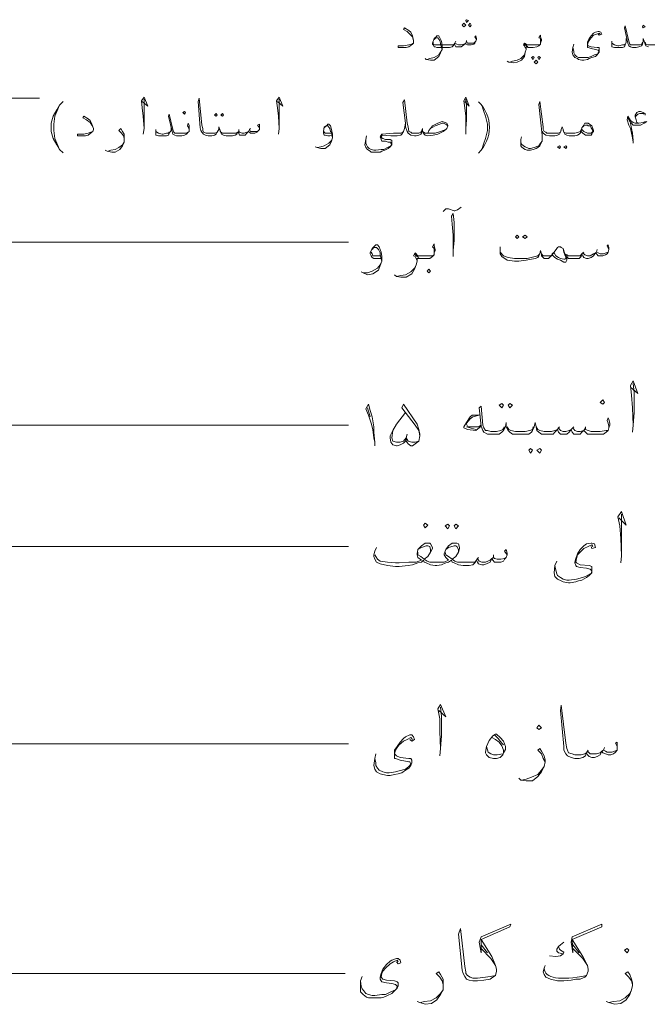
# Model space of a CAD drawing. Header units: metres. Extents: x -18 to 342, y 4 to 63.
# Tile 105 of 173: x 211 to 218, y 21 to 31. Entities that reach past the tile are written whole.
import ezdxf

# ---------------------------------------------------------------- set-up
doc = ezdxf.new("R2010")
doc.units = ezdxf.units.M
doc.header["$MEASUREMENT"] = 0
for name, color, linetype in [('PDF2_0', 7, 'Continuous'), ('PDF2_dim', 7, 'Continuous'), ('PDF2_textt', 7, 'Continuous')]:
    doc.layers.add(name, color=color, linetype=linetype)

msp = doc.modelspace()

# ---------------------------------------------------------------- linework, layer by layer
at = {"layer": 'PDF2_0', "lineweight": 20}
for points in [[(203.559, 26.511), (209.212, 30.229), (211.514, 30.229)], [(206.602, 26.3), (210.195, 28.688), (214.818, 28.688)], [(208.962, 25.885), (210.195, 26.733), (214.818, 26.733)], [(209.492, 24.951), (210.195, 25.433), (214.818, 25.433)], [(208.471, 22.1), (210.195, 23.324), (214.818, 23.324)]]:
    msp.add_lwpolyline(points, dxfattribs=at)
at = {"layer": 'PDF2_dim', "lineweight": 20}
msp.add_lwpolyline([(202.567, 20.868), (214.779, 20.868)], dxfattribs=at)
at = {"layer": 'PDF2_textt', "lineweight": 20}
for points in [[(216.079, 31.038), (216.099, 31.057), (216.079, 31.067), (216.07, 31.057)], [(216.051, 30.99), (216.07, 31.009), (216.051, 31.029), (216.031, 31.009)], [(216.118, 30.99), (216.128, 31.009), (216.118, 31.029), (216.099, 31.009)], [(217.967, 30.98), (217.986, 30.99), (217.967, 31.009), (217.958, 30.99)], [(216.792, 30.672), (216.802, 30.663), (216.792, 30.643), (216.773, 30.663)], [(216.821, 30.634), (216.84, 30.614), (216.821, 30.595), (216.802, 30.614)], [(216.85, 30.672), (216.869, 30.663), (216.85, 30.643), (216.84, 30.663)], [(213.065, 30.056), (213.075, 30.075), (213.065, 30.085), (213.046, 30.075)], [(213.402, 30.065), (213.412, 30.046), (213.402, 30.037), (213.383, 30.046)], [(213.469, 30.065), (213.479, 30.046), (213.469, 30.037), (213.45, 30.046)], [(217.303, 29.873), (217.312, 29.911), (217.332, 29.94), (217.341, 29.959), (217.36, 29.959), (217.37, 29.959), (217.38, 29.959), (217.418, 29.931), (217.428, 29.902), (217.437, 29.882), (217.437, 29.873), (217.428, 29.863), (217.418, 29.844), (217.409, 29.834), (217.38, 29.834), (217.37, 29.834), (217.351, 29.834), (217.322, 29.854)], [(217.071, 29.719), (217.081, 29.709), (217.071, 29.69), (217.052, 29.709)], [(217.139, 29.719), (217.149, 29.709), (217.139, 29.69), (217.12, 29.709)], [(216.619, 28.765), (216.638, 28.746), (216.619, 28.727), (216.6, 28.746)], [(216.705, 28.765), (216.725, 28.746), (216.705, 28.727), (216.677, 28.746)], [(215.675, 28.361), (215.694, 28.38), (215.675, 28.399), (215.656, 28.38)], [(216.455, 26.964), (216.474, 26.945), (216.455, 26.916), (216.426, 26.945)], [(216.542, 26.964), (216.571, 26.945), (216.542, 26.916), (216.522, 26.945)], [(217.534, 26.955), (217.553, 26.974), (217.534, 27.003), (217.505, 26.974)], [(216.763, 26.483), (216.783, 26.463), (216.763, 26.434), (216.744, 26.463)], [(216.86, 26.483), (216.879, 26.463), (216.86, 26.434), (216.831, 26.463)], [(215.636, 25.635), (215.665, 25.664), (215.636, 25.683), (215.617, 25.664)], [(215.877, 25.674), (215.896, 25.654), (215.877, 25.625), (215.848, 25.654)], [(215.964, 25.674), (215.993, 25.654), (215.964, 25.625), (215.945, 25.654)], [(216.85, 23.478), (216.879, 23.497), (216.85, 23.526), (216.831, 23.497)], [(216.388, 23.429), (216.397, 23.429), (216.436, 23.391), (216.474, 23.352), (216.484, 23.324), (216.494, 23.295), (216.494, 23.266), (216.474, 23.227), (216.465, 23.208), (216.436, 23.179), (216.397, 23.169), (216.368, 23.169), (216.32, 23.179), (216.311, 23.189), (216.291, 23.208), (216.282, 23.227), (216.282, 23.237), (216.291, 23.295), (216.32, 23.362), (216.359, 23.41)], [(217.794, 21.089), (217.813, 21.118), (217.794, 21.137), (217.765, 21.118)]]:
    msp.add_lwpolyline(points, close=True, dxfattribs=at)
for points in [[(215.511, 30.846), (215.502, 30.884), (215.473, 30.913), (215.444, 30.942), (215.405, 30.961), (215.415, 30.98), (215.463, 30.951), (215.482, 30.932), (215.502, 30.894), (215.511, 30.846), (215.511, 30.836), (215.511, 30.817), (215.502, 30.807), (215.463, 30.778), (215.434, 30.768), (215.376, 30.768), (215.347, 30.768), (215.347, 30.788), (215.405, 30.788), (215.463, 30.797), (215.492, 30.807), (215.511, 30.817)], [(218.025, 30.778), (217.996, 30.788), (217.986, 30.807), (217.977, 30.836), (217.967, 30.865), (217.967, 30.836), (217.958, 30.807), (217.948, 30.788), (217.919, 30.778), (217.89, 30.768), (217.861, 30.768), (217.852, 30.768), (217.832, 30.778), (217.813, 30.788), (217.803, 30.817), (217.765, 30.98), (217.775, 31), (217.813, 30.836), (217.823, 30.807), (217.832, 30.797), (217.852, 30.797), (217.861, 30.797), (217.9, 30.797), (217.929, 30.797), (217.948, 30.807), (217.958, 30.826)], [(216.185, 30.855), (216.166, 30.884), (216.176, 30.894), (216.185, 30.865), (216.185, 30.855), (216.176, 30.836), (216.166, 30.817), (216.156, 30.807), (216.128, 30.797), (216.108, 30.797), (216.089, 30.797), (216.07, 30.807), (216.07, 30.817), (216.051, 30.797), (216.022, 30.778), (216.002, 30.778), (215.983, 30.778), (215.964, 30.778), (215.954, 30.797), (215.945, 30.807), (215.935, 30.788), (215.925, 30.778), (215.896, 30.768), (215.858, 30.768), (215.762, 30.768), (215.742, 30.778), (215.733, 30.778), (215.723, 30.797), (215.713, 30.807), (215.713, 30.817), (215.733, 30.865), (215.752, 30.884), (215.762, 30.894), (215.781, 30.894), (215.791, 30.874), (215.81, 30.836), (215.819, 30.788), (215.819, 30.749), (215.8, 30.711), (215.781, 30.672), (215.733, 30.634), (215.694, 30.634), (215.646, 30.643), (215.636, 30.653)], [(215.733, 30.855), (215.742, 30.865), (215.762, 30.874), (215.771, 30.874), (215.791, 30.846), (215.8, 30.817), (215.8, 30.807), (215.819, 30.749), (215.8, 30.72), (215.781, 30.691), (215.733, 30.663), (215.685, 30.653), (215.656, 30.643)], [(216.079, 30.846), (216.079, 30.836)], [(216.869, 30.817), (216.869, 30.836), (216.869, 30.865), (216.85, 30.874), (216.869, 30.903), (216.869, 30.884), (216.879, 30.855), (216.879, 30.846), (216.869, 30.817), (216.869, 30.807), (216.85, 30.788), (216.831, 30.778), (216.792, 30.768), (216.754, 30.768), (216.734, 30.768), (216.715, 30.778), (216.715, 30.749), (216.705, 30.72), (216.696, 30.672), (216.667, 30.634), (216.619, 30.614), (216.58, 30.605), (216.532, 30.614), (216.513, 30.624)], [(217.505, 30.913), (217.495, 30.923), (217.466, 30.913), (217.437, 30.903), (217.409, 30.874), (217.389, 30.846), (217.38, 30.826), (217.37, 30.797), (217.38, 30.788), (217.409, 30.778), (217.476, 30.768), (217.495, 30.768), (217.495, 30.759), (217.495, 30.73), (217.495, 30.72), (217.476, 30.691), (217.457, 30.672), (217.418, 30.663), (217.389, 30.653), (217.37, 30.643), (217.332, 30.634), (217.312, 30.634), (217.274, 30.643), (217.264, 30.653), (217.235, 30.663), (217.216, 30.691), (217.206, 30.72), (217.216, 30.768), (217.226, 30.807)], [(217.486, 30.913), (217.495, 30.903), (217.524, 30.913), (217.514, 30.932), (217.495, 30.942), (217.486, 30.942), (217.457, 30.932), (217.437, 30.923), (217.409, 30.894), (217.389, 30.865), (217.37, 30.826), (217.37, 30.797), (217.37, 30.788), (217.37, 30.768), (217.38, 30.768), (217.409, 30.759), (217.457, 30.749), (217.486, 30.74), (217.495, 30.73), (217.486, 30.711), (217.486, 30.701), (217.447, 30.691), (217.409, 30.672), (217.38, 30.663), (217.332, 30.663), (217.303, 30.663), (217.274, 30.663), (217.254, 30.672), (217.235, 30.691), (217.226, 30.711), (217.226, 30.73), (217.216, 30.768)], [(217.784, 30.865), (217.784, 30.826), (217.775, 30.797), (217.765, 30.778), (217.746, 30.768), (217.707, 30.768), (217.688, 30.768), (217.659, 30.768), (217.63, 30.778), (217.63, 30.807), (217.63, 30.817), (217.63, 30.836)], [(215.723, 30.826), (215.723, 30.807), (215.733, 30.797), (215.762, 30.797), (215.858, 30.797), (215.906, 30.797), (215.935, 30.797), (215.945, 30.807), (215.954, 30.817), (215.974, 30.807), (215.993, 30.797), (216.022, 30.797), (216.051, 30.807), (216.07, 30.817), (216.079, 30.836), (216.089, 30.817), (216.108, 30.817), (216.137, 30.817), (216.156, 30.817), (216.176, 30.836)], [(215.964, 30.836), (215.954, 30.817)], [(216.715, 30.759), (216.705, 30.768), (216.696, 30.788), (216.686, 30.797), (216.696, 30.817), (216.725, 30.797), (216.744, 30.797), (216.754, 30.797), (216.802, 30.797), (216.85, 30.797), (216.869, 30.807)], [(216.734, 30.778), (216.705, 30.797), (216.696, 30.807)], [(217.63, 30.817), (217.659, 30.797), (217.697, 30.788), (217.707, 30.788), (217.746, 30.797), (217.765, 30.797), (217.775, 30.807)], [(217.986, 30.826), (217.996, 30.807), (218.015, 30.797), (218.044, 30.797), (218.083, 30.797), (218.131, 30.797), (218.179, 30.797), (218.198, 30.807)], [(216.542, 30.614), (216.571, 30.624), (216.619, 30.634), (216.657, 30.653), (216.696, 30.691), (216.705, 30.72)], [(212.612, 30.191), (212.67, 30.142), (212.631, 30.239), (212.603, 30.2), (212.612, 30.123), (212.622, 30.037), (212.631, 29.902), (212.622, 29.844)], [(212.631, 29.902), (212.631, 29.998), (212.631, 30.142), (212.631, 30.219)], [(213.864, 29.911), (213.845, 29.94), (213.864, 29.95), (213.864, 29.921), (213.864, 29.911), (213.864, 29.892), (213.845, 29.873), (213.835, 29.863), (213.816, 29.854), (213.797, 29.854), (213.768, 29.854), (213.758, 29.863), (213.749, 29.873), (213.729, 29.854), (213.71, 29.834), (213.691, 29.834), (213.672, 29.834), (213.652, 29.834), (213.643, 29.854), (213.633, 29.863), (213.623, 29.844), (213.604, 29.834), (213.575, 29.825), (213.546, 29.825), (213.508, 29.825), (213.479, 29.834), (213.46, 29.844), (213.45, 29.863), (213.44, 29.892), (213.431, 29.921), (213.431, 29.892), (213.412, 29.863), (213.402, 29.844), (213.383, 29.834), (213.354, 29.825), (213.325, 29.825), (213.315, 29.825), (213.286, 29.834), (213.267, 29.844), (213.248, 29.863), (213.238, 29.882), (213.229, 29.911), (213.209, 30.191), (213.219, 30.229), (213.248, 29.94), (213.258, 29.902), (213.258, 29.882), (213.267, 29.863), (213.296, 29.854), (213.315, 29.854), (213.325, 29.854), (213.363, 29.854), (213.392, 29.854), (213.412, 29.863), (213.421, 29.882)], [(214.057, 30.191), (214.115, 30.142), (214.076, 30.239), (214.047, 30.2), (214.057, 30.123), (214.067, 30.037), (214.076, 29.902), (214.067, 29.844)], [(214.076, 29.902), (214.076, 29.998), (214.076, 30.142), (214.076, 30.219)], [(216.06, 30.191), (216.108, 30.142), (216.07, 30.239), (216.051, 30.2), (216.06, 30.123), (216.07, 30.037), (216.07, 29.902), (216.07, 29.844)], [(216.07, 29.902), (216.079, 29.998), (216.079, 30.142), (216.07, 30.219)], [(211.726, 30.152), (211.697, 30.104), (211.659, 30.037), (211.639, 29.959), (211.639, 29.873), (211.659, 29.796), (211.697, 29.728), (211.726, 29.68), (211.765, 29.642)], [(211.726, 29.68), (211.697, 29.748), (211.678, 29.796), (211.668, 29.882), (211.668, 29.95), (211.678, 30.037), (211.697, 30.085), (211.726, 30.152), (211.765, 30.191)], [(215.665, 29.854), (215.675, 29.882), (215.694, 29.902), (215.713, 29.931), (215.771, 29.959), (215.819, 29.979), (215.848, 29.969), (215.868, 29.959), (215.877, 29.94), (215.877, 29.931), (215.868, 29.902), (215.858, 29.892), (215.829, 29.873), (215.771, 29.844), (215.723, 29.834), (215.665, 29.825), (215.636, 29.834), (215.627, 29.844), (215.617, 29.854), (215.608, 29.873), (215.608, 29.902), (215.598, 29.873), (215.598, 29.854), (215.588, 29.844), (215.569, 29.834), (215.54, 29.825), (215.521, 29.825), (215.482, 29.834), (215.453, 29.854), (215.444, 29.873), (215.425, 29.921), (215.425, 29.959), (215.396, 30.181), (215.415, 30.21), (215.444, 29.959), (215.453, 29.921), (215.463, 29.873), (215.482, 29.863), (215.492, 29.854), (215.521, 29.854), (215.54, 29.854), (215.569, 29.854), (215.588, 29.863), (215.598, 29.873)], [(216.243, 29.68), (216.262, 29.748), (216.282, 29.796), (216.301, 29.882), (216.301, 29.95), (216.282, 30.037), (216.262, 30.085), (216.243, 30.152)], [(217.091, 29.882), (217.081, 29.863), (217.062, 29.854), (217.033, 29.854), (216.994, 29.854), (216.966, 29.854), (216.937, 29.854), (216.927, 29.863), (216.908, 29.873), (216.898, 29.892), (216.898, 29.921), (216.86, 30.191), (216.85, 30.162), (216.888, 29.834), (216.888, 29.815), (216.888, 29.767), (216.869, 29.738), (216.86, 29.719), (216.84, 29.699), (216.821, 29.69), (216.792, 29.68), (216.763, 29.671), (216.725, 29.671), (216.705, 29.68), (216.686, 29.69), (216.667, 29.709), (216.657, 29.719), (216.657, 29.748), (216.657, 29.757), (216.657, 29.786), (216.667, 29.815)], [(212.092, 29.902), (212.073, 29.94), (212.054, 29.969), (212.015, 29.998), (211.977, 30.017), (211.986, 30.037), (212.034, 30.008), (212.054, 29.988), (212.073, 29.95), (212.092, 29.902), (212.092, 29.892), (212.082, 29.873), (212.073, 29.863), (212.034, 29.834), (212.005, 29.825), (211.948, 29.825), (211.919, 29.825), (211.919, 29.844), (211.986, 29.844), (212.034, 29.854), (212.063, 29.863), (212.082, 29.873)], [(213.113, 29.873), (213.113, 29.892), (213.103, 29.921), (213.094, 29.931), (213.103, 29.959), (213.113, 29.94), (213.113, 29.911), (213.113, 29.902), (213.113, 29.873), (213.103, 29.863), (213.084, 29.844), (213.065, 29.834), (213.036, 29.825), (212.988, 29.825), (212.978, 29.825), (212.959, 29.834), (212.94, 29.844), (212.93, 29.873), (212.892, 30.037), (212.901, 30.056), (212.94, 29.892), (212.949, 29.863), (212.959, 29.854), (212.978, 29.854), (212.988, 29.854), (213.036, 29.854), (213.084, 29.854), (213.103, 29.863)], [(217.861, 29.748), (217.861, 29.757), (217.852, 29.805), (217.832, 29.902), (217.813, 29.94), (217.794, 29.998), (217.803, 30.037), (217.832, 29.988), (217.861, 29.969), (217.88, 29.959), (217.919, 29.959)], [(217.803, 30.017), (217.823, 29.979), (217.842, 29.959), (217.861, 29.94), (217.88, 29.94), (217.909, 29.94), (217.938, 29.94), (217.977, 29.959), (218.006, 29.979)], [(217.986, 30.046), (217.986, 30.065), (217.967, 30.075), (217.938, 30.085), (217.919, 30.085), (217.9, 30.075), (217.88, 30.046), (217.88, 30.027), (217.89, 29.998), (217.9, 29.969), (217.919, 29.959), (217.967, 29.969), (217.986, 29.979)], [(217.88, 30.027), (217.909, 30.056), (217.929, 30.065), (217.948, 30.065), (217.967, 30.065), (217.977, 30.056)], [(212.42, 29.796), (212.41, 29.825), (212.391, 29.854), (212.362, 29.882), (212.381, 29.902), (212.4, 29.873), (212.42, 29.844), (212.42, 29.815), (212.42, 29.796), (212.42, 29.757), (212.4, 29.719), (212.371, 29.68), (212.323, 29.651), (212.285, 29.651), (212.237, 29.661), (212.217, 29.671)], [(212.92, 29.921), (212.92, 29.882), (212.901, 29.854), (212.892, 29.834), (212.872, 29.825), (212.834, 29.825), (212.814, 29.825), (212.786, 29.825), (212.757, 29.834), (212.757, 29.863), (212.757, 29.873), (212.757, 29.892)], [(213.768, 29.902), (213.758, 29.892)], [(214.635, 29.834), (214.616, 29.825), (214.596, 29.825), (214.567, 29.834), (214.558, 29.834), (214.548, 29.854), (214.548, 29.863), (214.548, 29.873), (214.558, 29.921), (214.587, 29.94), (214.596, 29.95), (214.606, 29.95), (214.625, 29.931), (214.635, 29.892), (214.644, 29.844), (214.644, 29.805), (214.635, 29.767), (214.616, 29.728), (214.567, 29.69), (214.519, 29.69), (214.481, 29.699), (214.461, 29.709)], [(214.558, 29.911), (214.567, 29.921), (214.587, 29.931), (214.596, 29.931), (214.616, 29.902), (214.625, 29.873), (214.635, 29.863), (214.644, 29.805), (214.635, 29.776), (214.606, 29.748), (214.558, 29.719), (214.519, 29.709), (214.481, 29.699)], [(215.425, 29.959), (215.415, 29.902), (215.405, 29.873), (215.386, 29.844), (215.376, 29.834), (215.338, 29.825), (215.319, 29.825), (215.27, 29.825), (215.184, 29.834), (215.174, 29.834), (215.174, 29.825), (215.164, 29.815), (215.174, 29.805), (215.184, 29.796), (215.213, 29.786), (215.261, 29.786), (215.28, 29.776), (215.28, 29.767), (215.28, 29.748), (215.28, 29.728), (215.261, 29.709), (215.242, 29.69), (215.203, 29.671), (215.174, 29.661), (215.155, 29.651), (215.116, 29.651), (215.097, 29.651), (215.059, 29.651), (215.049, 29.661), (215.02, 29.68), (215.001, 29.699), (214.991, 29.728), (215.001, 29.786), (215.01, 29.825)], [(215.694, 29.902), (215.742, 29.931), (215.791, 29.95), (215.819, 29.959), (215.829, 29.959), (215.858, 29.95), (215.877, 29.931)], [(217.303, 29.873), (217.293, 29.854), (217.283, 29.844), (217.264, 29.834), (217.235, 29.825), (217.216, 29.825), (217.177, 29.825), (217.149, 29.834), (217.129, 29.844), (217.12, 29.863), (217.11, 29.892), (217.1, 29.921), (217.091, 29.892), (217.081, 29.863), (217.071, 29.844), (217.052, 29.834), (217.023, 29.825), (216.994, 29.825), (216.966, 29.825), (216.927, 29.834), (216.898, 29.854), (216.888, 29.873)], [(217.322, 29.921), (217.332, 29.931), (217.351, 29.94), (217.37, 29.94), (217.38, 29.931), (217.399, 29.931), (217.409, 29.911), (217.428, 29.882), (217.428, 29.873), (217.409, 29.854), (217.399, 29.854), (217.37, 29.854), (217.332, 29.873), (217.312, 29.892)], [(217.832, 29.959), (217.842, 29.902), (217.852, 29.854), (217.861, 29.776)], [(212.757, 29.873), (212.786, 29.854), (212.824, 29.844), (212.834, 29.844), (212.872, 29.854), (212.892, 29.854), (212.901, 29.863)], [(213.44, 29.882), (213.45, 29.863), (213.469, 29.854), (213.508, 29.854), (213.546, 29.854), (213.585, 29.854), (213.614, 29.854), (213.633, 29.863), (213.643, 29.873), (213.652, 29.863), (213.681, 29.854), (213.701, 29.854), (213.729, 29.863), (213.749, 29.873), (213.758, 29.892), (213.768, 29.873), (213.787, 29.873), (213.826, 29.873), (213.845, 29.873), (213.864, 29.892)], [(213.643, 29.892), (213.643, 29.873)], [(214.635, 29.854), (214.616, 29.854), (214.587, 29.854), (214.567, 29.854), (214.558, 29.863), (214.548, 29.882)], [(215.405, 29.873), (215.396, 29.863), (215.376, 29.854), (215.347, 29.854), (215.319, 29.854), (215.299, 29.854), (215.174, 29.844), (215.164, 29.834), (215.155, 29.815), (215.164, 29.796), (215.164, 29.786), (215.174, 29.767), (215.213, 29.767), (215.242, 29.757), (215.27, 29.757), (215.27, 29.748), (215.28, 29.738), (215.27, 29.719), (215.232, 29.699), (215.193, 29.68), (215.164, 29.68), (215.107, 29.671), (215.087, 29.671), (215.059, 29.68), (215.039, 29.69), (215.02, 29.709), (215.01, 29.728), (215.001, 29.748), (215.001, 29.786)], [(215.608, 29.873), (215.636, 29.854), (215.665, 29.854), (215.685, 29.854), (215.742, 29.854), (215.8, 29.873), (215.858, 29.892)], [(217.11, 29.882), (217.12, 29.863), (217.139, 29.854), (217.177, 29.854), (217.216, 29.854), (217.235, 29.854), (217.274, 29.863), (217.293, 29.873), (217.303, 29.892)], [(212.246, 29.661), (212.275, 29.671), (212.323, 29.68), (212.362, 29.699), (212.4, 29.728), (212.42, 29.757)], [(216.888, 29.767), (216.869, 29.748), (216.85, 29.719), (216.802, 29.699), (216.763, 29.69), (216.744, 29.69), (216.705, 29.709), (216.686, 29.719), (216.667, 29.738), (216.657, 29.757), (216.657, 29.767)], [(215.829, 29.016), (215.858, 29.044), (215.887, 29.044), (215.945, 29.025), (215.954, 29.025), (215.983, 29.035), (216.022, 29.064)], [(215.935, 28.534), (215.935, 28.601), (215.945, 28.707), (215.945, 28.9), (215.935, 28.996), (215.916, 28.967), (215.925, 28.881), (215.935, 28.765), (215.935, 28.611)], [(215.164, 28.515), (215.136, 28.515), (215.107, 28.515), (215.087, 28.515), (215.068, 28.524), (215.059, 28.544), (215.049, 28.563), (215.049, 28.573), (215.068, 28.621), (215.097, 28.65), (215.107, 28.659), (215.126, 28.659), (215.145, 28.64), (215.164, 28.582), (215.174, 28.534), (215.174, 28.486), (215.155, 28.438), (215.136, 28.39), (215.078, 28.351), (215.02, 28.341), (214.972, 28.361), (214.953, 28.37)], [(215.733, 28.573), (215.733, 28.592), (215.733, 28.621), (215.713, 28.64), (215.733, 28.669), (215.733, 28.65), (215.742, 28.611), (215.742, 28.601), (215.733, 28.573), (215.733, 28.553), (215.713, 28.534), (215.685, 28.515), (215.646, 28.515), (215.588, 28.515), (215.569, 28.515), (215.55, 28.515), (215.55, 28.486), (215.54, 28.447), (215.521, 28.399), (215.492, 28.351), (215.434, 28.313), (215.376, 28.313), (215.328, 28.322), (215.309, 28.341)], [(217.601, 28.611), (217.582, 28.65), (217.592, 28.659), (217.601, 28.63), (217.601, 28.611), (217.592, 28.582), (217.582, 28.563), (217.563, 28.553), (217.534, 28.544), (217.514, 28.544), (217.486, 28.544), (217.466, 28.563), (217.457, 28.573), (217.437, 28.544), (217.409, 28.524), (217.38, 28.515), (217.36, 28.515), (217.332, 28.524), (217.322, 28.544), (217.312, 28.563), (217.303, 28.534), (217.283, 28.515), (217.245, 28.515), (217.206, 28.515), (217.197, 28.515), (217.168, 28.515), (217.149, 28.534), (217.129, 28.563), (217.11, 28.621), (217.091, 28.63), (217.081, 28.64), (217.062, 28.64), (217.052, 28.63), (217.043, 28.621), (217.014, 28.582), (216.994, 28.553), (216.985, 28.544), (216.975, 28.534), (216.956, 28.515), (216.937, 28.515), (216.927, 28.515), (216.908, 28.515), (216.898, 28.524), (216.879, 28.544), (216.879, 28.563), (216.869, 28.601), (216.86, 28.563), (216.85, 28.544), (216.84, 28.524), (216.811, 28.515), (216.715, 28.496), (216.638, 28.486), (216.59, 28.486), (216.513, 28.496), (216.455, 28.534), (216.436, 28.563), (216.436, 28.582), (216.436, 28.611), (216.436, 28.64)], [(215.068, 28.611), (215.087, 28.63), (215.107, 28.63), (215.116, 28.63), (215.136, 28.611), (215.155, 28.573), (215.155, 28.553), (215.174, 28.486), (215.155, 28.447), (215.126, 28.409), (215.068, 28.38), (215.02, 28.361), (214.972, 28.361)], [(215.155, 28.544), (215.136, 28.544), (215.107, 28.544), (215.078, 28.544), (215.068, 28.563), (215.059, 28.582)], [(215.55, 28.496), (215.54, 28.515), (215.53, 28.534), (215.511, 28.544), (215.53, 28.573), (215.559, 28.544), (215.579, 28.544), (215.588, 28.544), (215.646, 28.544), (215.713, 28.544), (215.733, 28.553)], [(215.569, 28.524), (215.54, 28.544), (215.521, 28.563)], [(216.436, 28.582), (216.474, 28.544), (216.522, 28.524), (216.59, 28.515), (216.628, 28.515), (216.725, 28.515), (216.811, 28.534), (216.84, 28.544), (216.86, 28.563)], [(217.014, 28.582), (216.994, 28.563), (216.994, 28.553), (216.975, 28.544), (216.946, 28.544), (216.937, 28.544), (216.927, 28.544), (216.898, 28.544), (216.879, 28.563)], [(217.149, 28.534), (217.149, 28.505), (217.149, 28.496), (217.139, 28.476), (217.12, 28.476), (217.081, 28.496), (217.052, 28.505), (217.023, 28.524), (216.994, 28.553)], [(217.11, 28.621), (217.12, 28.582), (217.139, 28.524), (217.139, 28.515), (217.129, 28.505), (217.12, 28.505), (217.081, 28.515), (217.062, 28.524), (217.033, 28.544), (217.014, 28.573)], [(217.129, 28.563), (217.149, 28.553), (217.168, 28.544), (217.197, 28.544), (217.206, 28.544), (217.264, 28.544), (217.293, 28.544), (217.312, 28.563), (217.322, 28.573), (217.341, 28.553), (217.37, 28.544), (217.399, 28.544), (217.437, 28.563), (217.457, 28.573), (217.466, 28.582), (217.486, 28.573), (217.505, 28.563), (217.543, 28.563), (217.572, 28.573), (217.592, 28.582)], [(217.332, 28.582), (217.322, 28.573)], [(217.476, 28.611), (217.466, 28.582)], [(215.328, 28.322), (215.376, 28.332), (215.425, 28.341), (215.482, 28.37), (215.521, 28.409), (215.54, 28.447)], [(217.832, 27.138), (217.909, 27.07), (217.861, 27.205), (217.832, 27.157), (217.842, 27.051), (217.852, 26.916), (217.861, 26.733), (217.852, 26.656)], [(217.861, 26.733), (217.871, 26.868), (217.871, 27.08), (217.861, 27.176)], [(215.097, 26.511), (215.097, 26.55), (215.087, 26.598), (215.078, 26.685), (215.059, 26.752), (215.03, 26.839), (215.001, 26.906), (215.03, 26.955), (215.049, 26.887), (215.068, 26.82), (215.087, 26.714), (215.087, 26.656), (215.097, 26.55)], [(215.444, 26.637), (215.434, 26.598), (215.434, 26.56), (215.453, 26.531), (215.482, 26.511), (215.502, 26.511), (215.53, 26.531), (215.569, 26.56), (215.579, 26.617), (215.579, 26.637), (215.569, 26.685), (215.55, 26.743), (215.405, 26.955), (215.386, 26.916), (215.53, 26.733), (215.569, 26.675), (215.579, 26.617)], [(215.02, 26.916), (215.049, 26.82)], [(215.569, 26.56), (215.53, 26.55), (215.492, 26.55), (215.453, 26.56), (215.434, 26.598), (215.425, 26.56), (215.405, 26.54), (215.367, 26.521), (215.338, 26.511), (215.328, 26.511), (215.29, 26.521), (215.27, 26.55), (215.261, 26.598), (215.261, 26.617), (215.29, 26.675), (215.328, 26.743), (215.425, 26.868)], [(217.601, 26.704), (217.601, 26.723), (217.592, 26.752), (217.582, 26.781), (217.592, 26.81), (217.601, 26.791), (217.611, 26.752), (217.611, 26.733), (217.601, 26.704), (217.592, 26.675), (217.572, 26.656), (217.543, 26.637), (217.495, 26.637), (217.428, 26.637), (217.409, 26.637), (217.37, 26.637), (217.351, 26.656), (217.332, 26.675), (217.312, 26.656), (217.293, 26.637), (217.264, 26.637), (217.254, 26.637), (217.226, 26.637), (217.206, 26.656), (217.197, 26.685), (217.177, 26.656), (217.149, 26.637), (217.12, 26.637), (217.1, 26.637), (217.081, 26.637), (217.062, 26.656), (217.052, 26.685), (217.023, 26.656), (217.004, 26.637), (216.985, 26.637), (216.966, 26.637), (216.917, 26.637), (216.879, 26.637), (216.85, 26.656), (216.831, 26.675), (216.821, 26.714), (216.811, 26.762), (216.802, 26.714), (216.783, 26.675), (216.773, 26.656), (216.744, 26.637), (216.705, 26.637), (216.657, 26.637), (216.609, 26.637), (216.571, 26.637), (216.542, 26.656), (216.522, 26.675), (216.503, 26.714), (216.503, 26.762), (216.494, 26.714), (216.474, 26.675), (216.455, 26.656), (216.426, 26.637), (216.388, 26.637), (216.339, 26.637), (216.301, 26.637), (216.262, 26.656), (216.253, 26.675), (216.234, 26.723), (216.214, 26.916), (216.234, 26.935), (216.253, 26.733), (216.262, 26.704), (216.282, 26.675), (216.301, 26.675), (216.339, 26.666), (216.397, 26.666), (216.445, 26.675), (216.465, 26.685), (216.484, 26.714)], [(216.234, 26.723), (216.176, 26.675), (216.089, 26.685), (216.051, 26.704), (216.051, 26.714), (216.079, 26.762), (216.118, 26.82), (216.137, 26.839), (216.156, 26.839), (216.214, 26.839), (216.147, 26.82), (216.118, 26.8), (216.079, 26.752), (216.079, 26.743), (216.089, 26.723), (216.108, 26.714), (216.205, 26.714), (216.234, 26.733)], [(215.434, 26.598), (215.405, 26.56), (215.367, 26.55), (215.328, 26.55), (215.29, 26.56), (215.28, 26.598), (215.29, 26.675)], [(216.176, 26.685), (216.079, 26.714)], [(216.792, 26.714), (216.783, 26.685), (216.754, 26.675), (216.705, 26.666), (216.657, 26.666), (216.6, 26.666), (216.551, 26.675), (216.532, 26.685), (216.513, 26.714)], [(216.821, 26.714), (216.84, 26.685), (216.86, 26.675), (216.908, 26.666), (216.966, 26.666), (216.985, 26.666), (217.023, 26.675), (217.052, 26.685), (217.062, 26.704), (217.081, 26.675), (217.11, 26.666), (217.139, 26.666), (217.177, 26.675), (217.197, 26.685), (217.216, 26.704), (217.235, 26.675), (217.264, 26.666), (217.293, 26.666), (217.332, 26.675), (217.351, 26.704), (217.351, 26.685), (217.38, 26.675), (217.409, 26.666), (217.428, 26.666), (217.505, 26.666), (217.572, 26.675), (217.592, 26.675)], [(217.071, 26.714), (217.062, 26.704)], [(217.226, 26.714), (217.216, 26.704)], [(217.351, 26.714), (217.351, 26.704)], [(217.707, 25.741), (217.784, 25.664), (217.736, 25.808), (217.697, 25.751), (217.717, 25.654), (217.726, 25.519), (217.736, 25.336), (217.726, 25.259)], [(217.736, 25.336), (217.736, 25.471), (217.736, 25.674), (217.736, 25.78)], [(216.513, 25.346), (216.484, 25.385), (216.503, 25.404), (216.513, 25.365), (216.513, 25.346), (216.503, 25.317), (216.484, 25.298), (216.474, 25.279), (216.445, 25.269), (216.407, 25.269), (216.378, 25.269), (216.359, 25.288), (216.349, 25.308), (216.33, 25.269), (216.291, 25.25), (216.262, 25.24), (216.243, 25.24), (216.205, 25.25), (216.195, 25.269), (216.185, 25.288), (216.166, 25.259), (216.147, 25.24), (216.108, 25.231), (216.06, 25.231), (216.041, 25.231), (215.993, 25.24), (215.945, 25.259), (215.925, 25.269), (215.916, 25.288), (215.887, 25.269), (215.858, 25.259), (215.81, 25.24), (215.762, 25.231), (215.752, 25.231), (215.742, 25.231), (215.694, 25.24), (215.646, 25.259), (215.627, 25.269), (215.617, 25.288), (215.598, 25.269), (215.559, 25.259), (215.502, 25.24), (215.453, 25.231), (215.357, 25.221), (215.319, 25.221), (215.232, 25.231), (215.155, 25.25), (215.116, 25.269), (215.097, 25.298), (215.087, 25.327), (215.087, 25.346), (215.097, 25.385), (215.116, 25.423)], [(215.097, 25.346), (215.107, 25.327), (215.126, 25.298), (215.155, 25.279), (215.232, 25.269), (215.319, 25.259), (215.357, 25.259), (215.463, 25.269), (215.54, 25.269), (215.598, 25.288), (215.559, 25.317), (215.55, 25.346), (215.55, 25.356), (215.559, 25.404), (215.598, 25.442), (215.636, 25.471), (215.665, 25.471), (215.685, 25.471), (215.694, 25.462), (215.713, 25.423), (215.713, 25.414), (215.694, 25.375), (215.665, 25.327), (215.627, 25.298), (215.656, 25.279), (215.685, 25.269), (215.723, 25.269), (215.752, 25.269), (215.762, 25.269), (215.839, 25.269), (215.887, 25.288), (215.858, 25.317), (215.839, 25.346), (215.839, 25.356), (215.858, 25.404), (215.887, 25.442), (215.925, 25.471), (215.964, 25.471), (215.974, 25.471), (215.993, 25.462), (216.002, 25.423), (216.002, 25.414), (215.993, 25.375), (215.964, 25.327), (215.925, 25.298), (215.954, 25.279), (215.983, 25.269), (216.041, 25.269), (216.06, 25.269), (216.128, 25.269), (216.166, 25.269), (216.185, 25.288), (216.195, 25.308), (216.214, 25.279), (216.243, 25.269), (216.282, 25.269), (216.33, 25.288), (216.349, 25.308), (216.368, 25.317), (216.378, 25.308), (216.407, 25.298), (216.445, 25.298), (216.484, 25.308), (216.503, 25.317)], [(215.694, 25.375), (215.694, 25.404), (215.685, 25.433), (215.665, 25.442), (215.646, 25.442), (215.598, 25.423), (215.559, 25.404)], [(215.559, 25.375), (215.559, 25.346), (215.588, 25.327), (215.627, 25.298)], [(215.848, 25.375), (215.858, 25.346), (215.887, 25.327), (215.925, 25.298)], [(215.993, 25.375), (215.993, 25.404), (215.974, 25.433), (215.964, 25.442), (215.945, 25.442), (215.887, 25.423), (215.858, 25.404)], [(217.428, 25.433), (217.418, 25.452), (217.38, 25.433), (217.332, 25.414), (217.293, 25.375), (217.264, 25.346), (217.254, 25.308), (217.245, 25.269), (217.254, 25.259), (217.293, 25.24), (217.389, 25.231), (217.418, 25.221), (217.418, 25.211), (217.418, 25.182), (217.418, 25.153), (217.389, 25.125), (217.36, 25.105), (217.312, 25.076), (217.274, 25.067), (217.245, 25.057), (217.187, 25.048), (217.168, 25.048), (217.11, 25.057), (217.091, 25.067), (217.052, 25.086), (217.023, 25.115), (217.014, 25.153), (217.023, 25.231), (217.043, 25.279)], [(217.409, 25.433), (217.418, 25.414), (217.457, 25.423), (217.447, 25.462), (217.418, 25.471), (217.409, 25.471), (217.36, 25.462), (217.332, 25.442), (217.293, 25.404), (217.264, 25.356), (217.245, 25.308), (217.235, 25.269), (217.235, 25.259), (217.245, 25.231), (217.254, 25.221), (217.293, 25.211), (217.36, 25.202), (217.399, 25.192), (217.409, 25.182), (217.418, 25.173), (217.409, 25.144), (217.399, 25.144), (217.351, 25.115), (217.293, 25.096), (217.254, 25.086), (217.177, 25.076), (217.149, 25.076), (217.11, 25.086), (217.081, 25.105), (217.052, 25.125), (217.043, 25.144), (217.033, 25.182), (217.023, 25.231)], [(216.205, 25.317), (216.195, 25.308)], [(216.368, 25.346), (216.368, 25.317)], [(215.781, 23.68), (215.858, 23.612), (215.8, 23.747), (215.771, 23.699), (215.791, 23.593), (215.791, 23.458), (215.8, 23.275), (215.791, 23.198)], [(215.8, 23.275), (215.81, 23.41), (215.81, 23.622), (215.8, 23.718)], [(217.688, 23.295), (217.669, 23.333), (217.688, 23.343), (217.688, 23.304), (217.688, 23.295), (217.688, 23.256), (217.669, 23.237), (217.649, 23.218), (217.62, 23.208), (217.592, 23.208), (217.563, 23.218), (217.534, 23.227), (217.524, 23.247), (217.505, 23.208), (217.476, 23.189), (217.447, 23.179), (217.418, 23.179), (217.389, 23.189), (217.37, 23.208), (217.36, 23.227), (217.351, 23.198), (217.322, 23.179), (217.283, 23.169), (217.245, 23.169), (217.235, 23.169), (217.197, 23.179), (217.158, 23.198), (217.139, 23.218), (217.12, 23.256), (217.12, 23.295), (217.081, 23.68), (217.091, 23.738), (217.139, 23.333), (217.149, 23.275), (217.158, 23.256), (217.168, 23.227), (217.206, 23.218), (217.235, 23.208), (217.245, 23.208), (217.303, 23.208), (217.341, 23.218), (217.36, 23.227), (217.37, 23.247), (217.399, 23.218), (217.428, 23.218), (217.466, 23.218), (217.505, 23.227), (217.524, 23.247), (217.543, 23.256), (217.563, 23.247), (217.582, 23.237), (217.63, 23.237), (217.659, 23.247), (217.688, 23.256)], [(215.502, 23.372), (215.482, 23.391), (215.444, 23.372), (215.405, 23.352), (215.357, 23.314), (215.338, 23.285), (215.319, 23.256), (215.309, 23.218), (215.328, 23.198), (215.367, 23.179), (215.463, 23.169), (215.482, 23.169), (215.492, 23.15), (215.492, 23.121), (215.482, 23.092), (215.463, 23.064), (215.425, 23.044), (215.386, 23.015), (215.347, 23.006), (215.309, 22.996), (215.261, 22.986), (215.232, 22.986), (215.184, 22.996), (215.155, 23.006), (215.116, 23.025), (215.097, 23.054), (215.087, 23.092), (215.097, 23.169), (215.107, 23.218)], [(215.473, 23.372), (215.492, 23.352), (215.521, 23.372), (215.511, 23.401), (215.492, 23.42), (215.473, 23.42), (215.425, 23.401), (215.405, 23.381), (215.367, 23.343), (215.338, 23.295), (215.309, 23.256), (215.309, 23.218), (215.309, 23.198), (215.309, 23.169), (215.319, 23.169), (215.367, 23.15), (215.425, 23.141), (215.463, 23.131), (215.473, 23.131), (215.482, 23.112), (215.473, 23.092), (215.463, 23.083), (215.425, 23.054), (215.357, 23.035), (215.319, 23.025), (215.251, 23.015), (215.222, 23.015), (215.184, 23.025), (215.145, 23.044), (215.126, 23.064), (215.107, 23.092), (215.107, 23.121), (215.097, 23.169)], [(216.349, 23.391), (216.388, 23.372), (216.426, 23.343), (216.455, 23.304), (216.474, 23.256), (216.474, 23.237)], [(216.378, 23.42), (216.417, 23.381), (216.455, 23.333), (216.474, 23.314)], [(216.465, 23.218), (216.407, 23.208), (216.368, 23.208), (216.339, 23.218), (216.311, 23.237), (216.291, 23.295)], [(216.917, 23.131), (216.898, 23.169), (216.879, 23.218), (216.84, 23.256), (216.86, 23.275), (216.879, 23.247), (216.908, 23.198), (216.917, 23.15), (216.917, 23.131), (216.908, 23.083), (216.879, 23.025), (216.84, 22.977), (216.783, 22.929), (216.715, 22.929), (216.657, 22.938), (216.638, 22.958)], [(217.553, 23.285), (217.543, 23.256)], [(217.38, 23.256), (217.37, 23.247)], [(216.667, 22.938), (216.715, 22.948), (216.773, 22.967), (216.84, 22.996), (216.879, 23.044), (216.908, 23.083)], [(216.388, 20.848), (216.33, 20.839), (216.282, 20.829), (216.195, 20.819), (216.156, 20.819), (216.147, 20.819), (216.118, 20.829), (216.089, 20.848), (216.07, 20.868), (216.07, 20.887), (216.06, 20.945), (216.012, 21.349), (215.993, 21.291), (216.031, 20.906), (216.041, 20.868), (216.06, 20.839), (216.079, 20.81), (216.108, 20.8), (216.147, 20.791), (216.156, 20.791), (216.195, 20.791), (216.262, 20.8), (216.33, 20.81), (216.359, 20.829), (216.388, 20.848), (216.397, 20.896), (216.397, 20.916), (216.388, 20.954), (216.349, 21.051), (216.234, 21.234), (216.542, 21.368), (216.551, 21.397), (216.234, 21.262), (216.214, 21.205), (216.234, 21.089), (216.234, 21.234)], [(217.206, 21.234), (217.216, 21.089), (217.197, 21.205), (217.206, 21.262), (217.524, 21.397), (217.524, 21.368), (217.206, 21.234), (217.322, 21.051), (217.37, 20.954), (217.38, 20.916), (217.38, 20.896), (217.36, 20.848), (217.341, 20.829), (217.293, 20.81), (217.245, 20.81), (217.197, 20.8), (217.12, 20.791), (217.052, 20.791), (216.975, 20.81), (216.927, 20.829), (216.908, 20.858), (216.898, 20.887), (216.908, 20.925), (216.917, 20.954)], [(216.234, 21.176), (216.301, 21.089)], [(217.12, 21.205), (217.081, 21.176), (217.062, 21.157), (217.043, 21.128), (217.043, 21.108), (217.062, 21.089), (217.11, 21.079), (217.081, 21.06), (217.033, 21.051), (216.966, 21.06)], [(217.216, 21.176), (217.283, 21.089)], [(216.234, 21.137), (216.339, 21.031), (216.388, 20.954)], [(217.062, 21.157), (217.071, 21.128), (217.081, 21.118), (217.12, 21.099), (217.11, 21.079)], [(217.216, 21.137), (217.322, 21.031), (217.37, 20.954)], [(215.328, 20.993), (215.347, 20.974), (215.376, 20.983), (215.367, 21.012), (215.347, 21.031), (215.328, 21.031), (215.28, 21.012), (215.261, 21.002), (215.222, 20.964), (215.184, 20.916), (215.164, 20.868), (215.155, 20.829), (215.155, 20.81), (215.164, 20.791), (215.174, 20.781), (215.222, 20.771), (215.28, 20.762), (215.319, 20.752), (215.328, 20.742), (215.338, 20.733), (215.328, 20.704), (215.319, 20.694), (215.27, 20.675), (215.213, 20.646), (215.174, 20.646), (215.097, 20.636), (215.068, 20.636), (215.03, 20.646), (215.001, 20.656), (214.981, 20.685), (214.962, 20.704), (214.953, 20.733), (214.943, 20.791)], [(215.347, 20.993), (215.338, 21.012), (215.299, 20.993), (215.261, 20.974), (215.213, 20.925), (215.184, 20.896), (215.174, 20.868), (215.164, 20.829), (215.184, 20.81), (215.222, 20.8), (215.309, 20.791), (215.338, 20.781), (215.347, 20.771), (215.347, 20.733), (215.338, 20.714), (215.309, 20.685), (215.28, 20.656), (215.232, 20.636), (215.193, 20.617), (215.164, 20.608), (215.107, 20.608), (215.087, 20.608), (215.03, 20.608), (215.01, 20.617), (214.972, 20.646), (214.943, 20.675), (214.943, 20.714), (214.943, 20.791), (214.962, 20.839)], [(215.829, 20.752), (215.819, 20.791), (215.791, 20.829), (215.752, 20.868), (215.781, 20.887), (215.8, 20.858), (215.829, 20.81), (215.829, 20.771), (215.829, 20.742), (215.829, 20.694), (215.8, 20.646), (215.762, 20.588), (215.704, 20.55), (215.636, 20.54), (215.579, 20.559), (215.55, 20.569)], [(217.852, 20.752), (217.842, 20.791), (217.813, 20.829), (217.775, 20.868), (217.803, 20.887), (217.823, 20.858), (217.842, 20.81), (217.852, 20.771), (217.852, 20.742), (217.842, 20.694), (217.823, 20.646), (217.784, 20.588), (217.726, 20.55), (217.659, 20.54), (217.601, 20.559), (217.572, 20.569)], [(215.588, 20.559), (215.627, 20.569), (215.694, 20.579), (215.752, 20.608), (215.8, 20.656), (215.829, 20.694)], [(217.601, 20.559), (217.649, 20.569), (217.717, 20.579), (217.775, 20.608), (217.823, 20.656), (217.842, 20.694)]]:
    msp.add_lwpolyline(points, dxfattribs=at)
msp.add_arc((215.945, 29.916), 0.378, 313.4518, 46.5482, dxfattribs=at)
msp.add_ellipse((218.098, 21.474), major_axis=(1.181, 0.585), ratio=0.251657, start_param=3.029752, end_param=3.920117, dxfattribs=at)

doc.saveas('drawing.dxf')
